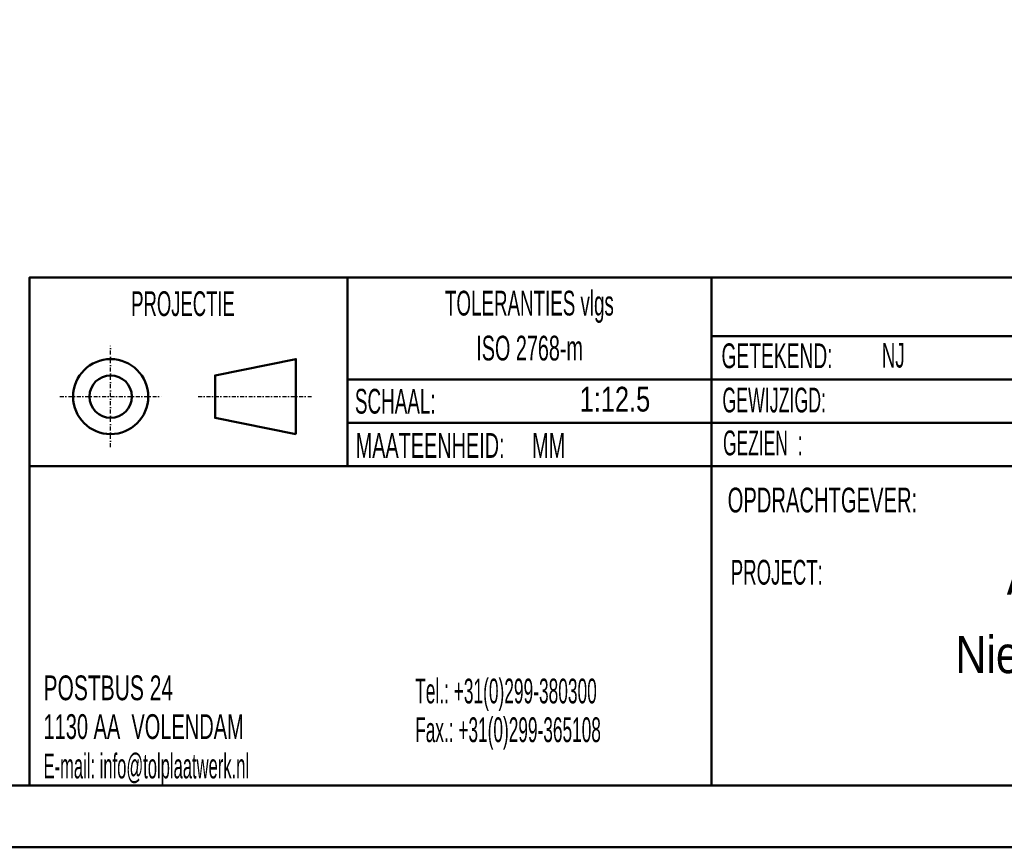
# Model space of a CAD drawing. Extents: x -4471 to 629, y 1975 to 5538.
# Tile 22 of 41: x -1444 to -450, y 1975 to 2811. Entities that reach past the tile are written whole.
import ezdxf
from ezdxf.enums import TextEntityAlignment as Align

# ---------------------------------------------------------------- set-up
doc = ezdxf.new("R2010")
doc.units = 0
doc.header["$MEASUREMENT"] = 0
doc.linetypes.add('DASHDOT', pattern=[8.5, 4, -2, 0.5, -2])
doc.layers.add('LE_ALL', color=7, linetype='CONTINUOUS', lineweight=50)
doc.layers.add('LE_MIDDLE', color=7, linetype='CONTINUOUS')
doc.layers.add('TXT_ALL', color=7, linetype='CONTINUOUS')

msp = doc.modelspace()

# ---------------------------------------------------------------- linework, layer by layer
at = {"layer": 'LE_ALL', "color": 10}
for p, q in [((-1112.83, 2550.42), (-1112.83, 2360.06)), ((-745.66, 2550.42), (-745.66, 2037.92)), ((566.26, 2360.06), (-1433.74, 2360.06))]:
    msp.add_line(p, q, dxfattribs=at)
at = {"layer": 'LE_ALL', "color": 1}
for p, q in [((-73.89, 2491.31), (-745.66, 2491.31)), ((-73.89, 2403.81), (-1112.83, 2403.81))]:
    msp.add_line(p, q, dxfattribs=at)
at = {"layer": 'LE_ALL', "color": 10}
for points in [[(-4471.24, 1975.42), (628.76, 1975.42), (628.76, 5537.92), (-4471.24, 5537.92), (-4471.24, 1975.42)], [(-4408.74, 2037.92), (566.26, 2037.92), (566.26, 5475.42), (-4408.74, 5475.42), (-4408.74, 2037.92)], [(566.26, 2550.42), (-1433.74, 2550.42), (-1433.74, 2037.92)], [(-1164.74, 2392.48), (-1246.39, 2408.93), (-1246.39, 2451.79), (-1164.74, 2468.25), (-1164.74, 2392.48)]]:
    msp.add_lwpolyline(points, dxfattribs=at)
at = {"layer": 'LE_ALL', "color": 1}
msp.add_lwpolyline([(-73.89, 2447.56), (-745.66, 2447.56), (-1112.83, 2447.56)], dxfattribs=at)
at = {"layer": 'LE_ALL', "color": 10}
for radius in [37.88, 21.43]:
    msp.add_circle((-1351.73, 2430.36), radius, dxfattribs=at)
at = {"layer": 'LE_MIDDLE', "color": 1, "linetype": 'DASHDOT'}
for p, q in [((-1351.73, 2379.25), (-1351.73, 2481.48)), ((-1402.84, 2430.36), (-1300.62, 2430.36)), ((-1263.46, 2430.36), (-1147.52, 2430.36))]:
    msp.add_line(p, q, dxfattribs=at)

# ---------------------------------------------------------------- texts
at = {"layer": 'TXT_ALL', "color": 6}
for s, width, p in [('PROJECTIE', 0.557, (-1278.71, 2511.69)), ('TOLERANTIES vlgs', 0.566, (-929.24, 2512.2)), ('ISO 2768-m', 0.597, (-929.06, 2466.82))]:
    msp.add_text(s, height=25, dxfattribs=dict(at, width=width)).set_placement(p, align=Align.CENTER)
for s, width, p in [('GETEKEND:', 0.58, (-735.46, 2459.07)), ('SCHAAL:', 0.569, (-1105.3, 2413.18)), ('GEWIJZIGD:', 0.536, (-734.53, 2414.37)), ('GEZIEN  :', 0.526, (-733.92, 2371.09)), ('MAATEENHEID:     MM', 0.599, (-1104.51, 2368.54)), ('OPDRACHTGEVER:', 0.609, (-729.23, 2313.46)), ('PROJECT:', 0.562, (-726.11, 2240.59))]:
    msp.add_text(s, height=25, dxfattribs=dict(at, width=width)).set_placement(p)
at = {"layer": 'TXT_ALL', "color": 5}
for s, width, p in [('NJ', 0.566, (-573.76, 2459.61)), ('1:12.5', 0.766, (-878.55, 2415.28))]:
    msp.add_text(s, height=25, dxfattribs=dict(at, width=width)).set_placement(p)
for s, width, p in [('Aanpassen lessenaars RVC Drechtsted', 0.893, (-53.19, 2230.39)), ('Nieuwe onderdelen t.b.v. bestaande lessenaar', 0.863, (-53.19, 2151.21))]:
    msp.add_text(s, height=37.5, dxfattribs=dict(at, width=width)).set_placement(p, align=Align.CENTER)
at = {"layer": 'TXT_ALL', "color": 6}
for s, width, p in [('POSTBUS 24', 0.634, (-1419.48, 2136.4)), ('Tel.: +31(0)299-380300', 0.523, (-1044.48, 2133.2)), ('1130 AA  VOLENDAM', 0.604, (-1419.48, 2097.3)), ('Fax.: +31(0)299-365108', 0.521, (-1044.48, 2094.09)), ('E-mail: info@tolplaatwerk.nl', 0.5, (-1419.48, 2057.48))]:
    msp.add_text(s, height=25, dxfattribs=dict(at, width=width)).set_placement(p, align=Align.MIDDLE_LEFT)

doc.saveas('drawing.dxf')
